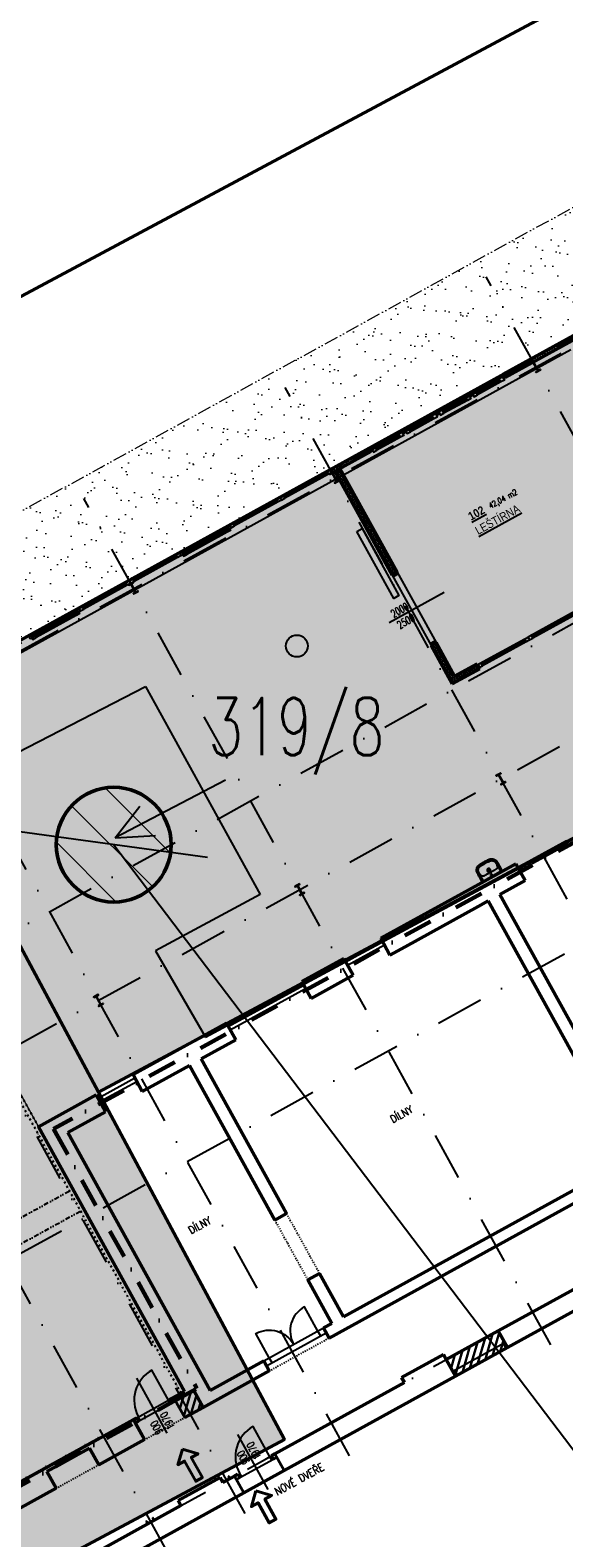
# Model space of a CAD drawing. Header units: millimetres. Extents: x 2886542 to 7567581, y -792623 to 134766.
# Tile 114 of 256: x 4434266 to 4448203, y -527613 to -488203. Entities that reach past the tile are written whole.
import ezdxf

# ---------------------------------------------------------------- set-up
doc = ezdxf.new("R2010")
doc.units = ezdxf.units.MM
for name, pattern in [('ACAD_ISO12W100', [21, 12, -3, 0, -3, 0, -3]), ('DASHDOT', [1, 0.5, -0.25, 0, -0.25]), ('DASHDOTX2', [50.8, 25.4, -12.7, 0, -12.7]), ('DIVIDE', [1.25, 0.5, -0.25, 0, -0.25, 0, -0.25]), ('TEČKOVANÁ', [0.25, 0, -0.25])]:
    doc.linetypes.add(name, pattern=pattern)
for name, color, linetype in [('IN_BP_BOURACI PRACE', 40, 'Continuous'), ('IN_C_CERCHOVANA', 7, 'DIVIDE'), ('IN_C_OSA', 6, 'DASHDOT'), ('IN_LEGENDA_M', 3, 'Continuous'), ('IN_NS_CERCHOVAMA', 20, 'DIVIDE'), ('IN_NS_TENKA', 20, 'Continuous'), ('IN_NS_VYPLNE OTVORU', 16, 'Continuous'), ('IN_TEXT', 7, 'Continuous'), ('IN_VYPLNE OTVORU', 151, 'Continuous'), ('KATASTR', 7, 'Continuous'), ('požárničina', 10, 'Continuous')]:
    doc.layers.add(name, color=color, linetype=linetype)
for name, color, linetype, lineweight in [('IN_C_TLUSTA', 5, 'Continuous', 50), ('IN_NS_TLUSTA', 1, 'Continuous', 40), ('IN_SLOUPY', 134, 'Continuous', 30), ('IN_SRAFY', 8, 'Continuous', 9), ('STÁVAJÍCÍ OBJEKTY', 253, 'Continuous', 9)]:
    doc.layers.add(name, color=color, linetype=linetype, lineweight=lineweight)
doc.layers.add('IN_HELP', color=6, linetype='Continuous', plot=False)
doc.styles.add('KOTY', font='SIMPLEX.SHX', dxfattribs={"width": 0.7})
doc.styles.add('ROMAND', font='romand.shx', dxfattribs={"width": 0.85})
doc.linetypes.add('617A', pattern='A,2,-2,2,-2,2,-6,[146,stn.shx,S=0.1,R=0,X=0,Y=0],-6,2,-2,2,-2', length=30)
doc.dimstyles.new('IP 1_100', dxfattribs={"dimscale": 100, "dimtxt": 2.5, "dimasz": 2, "dimexe": 1, "dimexo": 5, "dimgap": 1, "dimtad": 1, "dimdec": 0, "dimzin": 0, "dimdsep": 46, "dimtxsty": 'ROMAND', "dimblk": 'ARCHTICK', "dimcen": 0.09, "dimdle": 1, "dimclrd": 256, "dimclre": 256, "dimclrt": 7, "dimadec": 0, "dimazin": 0, "dimtfac": 1, "dimtdec": 0, "dimtix": 1, "dimtmove": 2, "dimatfit": 3, "dimldrblk": 'OBLIQUE', "dimfxl": 0, "dimtolj": 1, "dimtzin": 0, "dimarcsym": 0})
pattern_1 = [(0, (3839988.67, -608846.168), (71.4375, 41.2444597), [47.625, -95.25]), (120, (3839988.67, -608846.168), (-71.4375, 41.24446), [47.625, -95.25]), (60, (3839988.67, -608846.168), (2e-07, 82.4889196), [-95.25, 47.625])]
pattern_2 = [(45, (3839988.67, -608846.17), (-112.2532, 112.2532), [])]

# ---------------------------------------------------------------- blocks, each defined once
blk = doc.blocks.new('_ArchTick')
at = {"color": 0, "linetype": 'ByBlock', "const_width": 0.15}
blk.add_lwpolyline([(-0.5, -0.5), (0.5, 0.5)], dxfattribs=at)
blk = doc.blocks.new('nástrojárna')
at = {"linetype": 'ACAD_ISO12W100', "lineweight": 0, "ltscale": 50}
h = blk.add_hatch(dxfattribs=at)
h.set_pattern_fill('AR-SAND', color=1, scale=16, style=0)
h.paths.add_polyline_path([(4179756, -594304), (4153989, -594304), (4153989, -597254), (4154034, -597254), (4154134, -597254), (4154234, -597254), (4155534, -597254), (4155634, -597254), (4155734, -597254), (4157034, -597254), (4157134, -597254), (4157234, -597254), (4158534, -597254), (4158634, -597254), (4158734, -597254), (4160034, -597254), (4160134, -597254), (4160234, -597254), (4161534, -597254), (4161634, -597254), (4161634, -597244), (4164014, -597244), (4164114, -597254), (4165414, -597254), (4165514, -597254), (4165614, -597254), (4166914, -597254), (4167014, -597254), (4167114, -597254), (4168414, -597254), (4168514, -597254), (4168614, -597254), (4169914, -597254), (4170014, -597254), (4170114, -597254), (4171414, -597254), (4171514, -597254), (4171614, -597254), (4172914, -597254), (4173014, -597254), (4173114, -597254), (4174414, -597254), (4174514, -597254), (4174614, -597254), (4175914, -597254), (4176014, -597254), (4176114, -597254), (4177414, -597254), (4177514, -597254), (4177514, -597244), (4178674, -597244), (4178674, -597244), (4178774, -597244), (4179574, -597244), (4179674, -597244), (4179674, -597244), (4179774, -597244), (4179928, -597244)])
h = blk.add_hatch(dxfattribs=at)
h.set_pattern_fill('AR-SAND', color=1, scale=16, style=0)
h.paths.add_polyline_path([(4194435, -594304), (4179756, -594304), (4179928, -597244), (4180574, -597244), (4180674, -597244), (4180674, -597244), (4180774, -597244), (4181574, -597244), (4181674, -597244), (4181674, -597244), (4181774, -597244), (4182574, -597244), (4182674, -597244), (4185479, -597244), (4185479, -597244), (4185579, -597244), (4186379, -597244), (4186479, -597244), (4186479, -597244), (4186579, -597244), (4187379, -597244), (4187479, -597244), (4187479, -597244), (4187579, -597244), (4188379, -597244), (4188479, -597244), (4190439, -597244), (4190439, -597244), (4190539, -597244), (4191339, -597244), (4191439, -597244), (4191439, -597244), (4191539, -597244), (4192339, -597244), (4192439, -597244), (4192439, -597244), (4192539, -597244), (4193339, -597244), (4193439, -597244), (4193439, -597244), (4193539, -597244), (4194339, -597244), (4194439, -597244, 1.001514)])
at = {"layer": 'IN_SRAFY'}
h = blk.add_hatch(dxfattribs=at)
h.set_pattern_fill('HONEY', color=250, scale=15)
h.set_pattern_definition(pattern_1)
h.paths.add_polyline_path([(4178674, -597244), (4177514, -597244), (4177514, -597344), (4177582, -597344), (4178674, -597344)])
h = blk.add_hatch(dxfattribs=at)
h.set_pattern_fill('NET3', color=250, scale=20)
h.set_pattern_definition([(0, (3839988.67, -608846.17), (0, 63.5), []), (60, (3839988.67, -608846.17), (-54.992613, 31.75), []), (120, (3839988.67, -608846.17), (-54.992613, -31.75), [])])
h.paths.add_polyline_path([(4177749, -597344), (4177599, -597344), (4177599, -600444), (4177749, -600444)])
h = blk.add_hatch(dxfattribs=at)
h.set_pattern_fill('HONEY', color=250, scale=15)
h.set_pattern_definition(pattern_1)
h.paths.add_polyline_path([(4185479, -597244), (4182674, -597244), (4182674, -597344), (4185479, -597344)])
h = blk.add_hatch(dxfattribs=at)
h.set_pattern_fill('NET3', color=250, scale=20)
h.set_pattern_definition([(0, (3839988.67, -612971.37), (0, 63.5), []), (60, (3839988.67, -612971.37), (-54.992613, 31.75), []), (120, (3839988.67, -612971.37), (-54.992613, -31.75), [])])
h.paths.add_polyline_path([(4177749, -602544), (4177599, -602544), (4177599, -603694), (4178424, -603694), (4178424, -603544), (4177749, -603544)])
at = {"layer": 'IN_SRAFY', "lineweight": 30}
h = blk.add_hatch(dxfattribs=at)
h.set_pattern_fill('ANSI31', color=250, scale=50)
h.set_pattern_definition(pattern_2)
h.paths.add_polyline_path([(4162774, -616614), (4162394, -616614), (4162394, -617114), (4162774, -617114)])
h.paths.add_polyline_path([(4162394, -616614), (4162224, -616614), (4162224, -617114), (4162394, -617114)])
h = blk.add_hatch(dxfattribs=at)
h.set_pattern_fill('ANSI31', color=250, scale=50)
h.set_pattern_definition(pattern_2)
h.paths.add_polyline_path([(4170489, -619084), (4168939, -619084), (4168939, -619434), (4170489, -619434)])
h.paths.add_polyline_path([(4170439, -619434), (4168989, -619434), (4168989, -619584), (4170439, -619584)])
h.paths.add_polyline_path([(4170489, -619434), (4170439, -619434), (4170439, -619584), (4170489, -619584)])
h.paths.add_polyline_path([(4168989, -619434), (4168939, -619434), (4168939, -619584), (4168989, -619584)])
at = {"color": 250}
for p, q in [((4175828, -608590), (4175828, -608459)), ((4175839, -608459), (4175839, -608459)), ((4175920, -608491), (4175920, -608491)), ((4176248, -608491), (4176248, -608491)), ((4176340, -608459), (4176340, -608590)), ((4176371, -608614), (4175797, -608614)), ((4175828, -608590), (4176340, -608590))]:
    blk.add_line(p, q, dxfattribs=at)
at = {"color": 250, "linetype": 'TEČKOVANÁ', "lineweight": 13, "ltscale": 20}
blk.add_line((4159999, -616478), (4157099, -616478), dxfattribs=at)
at = {"color": 250}
for centre, radius, start, end in [((4176039, -608407), 214, 182.2856, 183.9922), ((4172912, -608625), 2921, 3.5337, 3.9922), ((4175935, -608411), 101, 182.346, 185.7787), ((4175914, -608413), 79.3, 185.7787, 201.7851), ((4175901, -608418), 66.2, 201.7851, 213.2172), ((4176083, -608415), 43.2, 180.0338, 192.5663), ((4176063, -617069), 8579, 89.8615, 90.1236), ((4176103, -600783), 7706, 269.8615, 270.1533), ((4176085, -608415), 43.2, 347.4217, 359.9782), ((4176262, -608416), 72, 327.2465, 337.7513), ((4176259, -608415), 75, 337.7513, 354.6849), ((4176196, -608409), 138, 354.6849, 357.1904), ((4178523, -608577), 2186, 175.9307, 176.5434), ((4176147, -608408), 196, 355.9307, 357.7915)]:
    blk.add_arc(centre, radius, start, end, dxfattribs=at)
for points, degree, knots in [([(4175784, -608590), (4175784, -608564), (4175785, -608510), (4175786, -608441), (4175787, -608393), (4175787, -608365), (4175787, -608350), (4175788, -608337), (4175788, -608331), (4175788, -608325), (4175789, -608309), (4175796, -608280), (4175813, -608248), (4175834, -608222), (4175856, -608204), (4175881, -608189), (4175903, -608180), (4175921, -608176), (4175932, -608174), (4175942, -608172), (4175950, -608171), (4175964, -608170), (4176008, -608166), (4176050, -608164), (4176084, -608164)], 3, [624.329372, 624.329372, 624.329372, 624.329372, 702.954481, 784.872453, 830.951627, 847.339519, 869.099473, 876.286618, 885.594721, 889.203185, 893.06913, 934.29152, 975.506743, 1003.663293, 1032.591568, 1061.523462, 1090.200355, 1103.007356, 1116.545068, 1124.93032, 1133.080278, 1141.824147, 1164.862029, 1267.315864, 1267.315864, 1267.315864, 1267.315864]), ([(4175826, -608415), (4175826, -608413), (4175826, -608409), (4175826, -608404), (4175826, -608398), (4175825, -608391), (4175825, -608379), (4175825, -608368), (4175825, -608358), (4175825, -608352), (4175825, -608345), (4175825, -608338), (4175826, -608332), (4175826, -608325), (4175827, -608316), (4175829, -608303), (4175835, -608288), (4175844, -608271), (4175855, -608256), (4175873, -608240), (4175893, -608227), (4175912, -608220), (4175923, -608216), (4175930, -608215), (4175937, -608214), (4175948, -608212), (4175972, -608210), (4176018, -608206), (4176058, -608204), (4176084, -608204)], 3, [175.048841, 175.048841, 175.048841, 175.048841, 180.891155, 187.66553, 190.097243, 200.971297, 207.107662, 226.924402, 232.691241, 237.690518, 245.872119, 253.117634, 257.691167, 265.085682, 272.24233, 285.758915, 303.884333, 322.571574, 341.132044, 360.794246, 394.866598, 411.87741, 422.527365, 428.832371, 434.893076, 441.844009, 463.483086, 504.881463, 582.882709, 582.882709, 582.882709, 582.882709]), ([(4175834, -608415), (4175834, -608414), (4175834, -608410), (4175834, -608405), (4175834, -608397), (4175834, -608389), (4175834, -608379), (4175834, -608370), (4175834, -608357), (4175834, -608345), (4175834, -608333), (4175834, -608326), (4175835, -608318), (4175837, -608306), (4175842, -608291), (4175851, -608275), (4175862, -608261), (4175878, -608246), (4175895, -608235), (4175910, -608229), (4175919, -608226), (4175926, -608224), (4175933, -608223), (4175939, -608222), (4175946, -608221), (4175956, -608220), (4175976, -608218), (4176019, -608214), (4176058, -608213), (4176084, -608213)], 3, [979.515725, 979.515725, 979.515725, 979.515725, 984.998793, 989.193783, 994.506217, 1008.836262, 1014.564091, 1025.67181, 1035.775102, 1052.873813, 1062.576161, 1068.957794, 1075.078432, 1087.407323, 1104.896786, 1122.232394, 1140.496235, 1158.413781, 1190.38659, 1200.50569, 1206.374096, 1216.605643, 1222.213255, 1228.037047, 1234.961214, 1245.092548, 1256.793198, 1296.845648, 1374.248337, 1374.248337, 1374.248337, 1374.248337]), ([(4175920, -608491), (4175918, -608490), (4175913, -608490), (4175904, -608489), (4175895, -608488), (4175885, -608486), (4175877, -608482), (4175868, -608477), (4175859, -608471), (4175852, -608463), (4175848, -608457), (4175846, -608455)], 3, [850.913163, 850.913163, 850.913163, 850.913163, 858.963388, 866.231581, 877.085686, 886.260054, 895.260314, 905.875022, 916.564351, 927.072225, 937.310546, 937.310546, 937.310546, 937.310546]), ([(4176045, -608490), (4176032, -608490), (4176016, -608490), (4175990, -608490), (4175971, -608491), (4175952, -608491), (4175939, -608491), (4175928, -608491), (4175923, -608491), (4175920, -608491)], 3, [726.376125, 726.376125, 726.376125, 726.376125, 763.622224, 776.430836, 804.676477, 819.055623, 835.490807, 843.719456, 850.904433, 850.904433, 850.904433, 850.904433]), ([(4176084, -608372), (4176078, -608372), (4176070, -608374), (4176059, -608379), (4176051, -608386), (4176044, -608396), (4176041, -608407), (4176040, -608413), (4176040, -608415)], 3, [-68.665418, -68.665418, -68.665418, -68.665418, -51.296816, -42.590342, -34.181869, -16.861064, -8.510528, 0, 0, 0, 0]), ([(4176041, -608425), (4176042, -608430), (4176046, -608439), (4176056, -608450), (4176067, -608456), (4176077, -608458), (4176082, -608459), (4176084, -608459)], 3, [9.459226, 9.459226, 9.459226, 9.459226, 24.117237, 38.862114, 53.669389, 61.303478, 68.668558, 68.668558, 68.668558, 68.668558]), ([(4176084, -608387), (4176082, -608387), (4176078, -608388), (4176073, -608389), (4176068, -608392), (4176064, -608395), (4176060, -608400), (4176057, -608406), (4176056, -608412), (4176056, -608415)], 3, [0, 0, 0, 0, 5.771404, 11.358994, 16.760694, 22.424371, 27.849839, 33.48032, 44.736035, 44.736035, 44.736035, 44.736035]), ([(4176056, -608415), (4176056, -608417), (4176056, -608421), (4176058, -608426), (4176060, -608431), (4176064, -608436), (4176068, -608439), (4176075, -608443), (4176080, -608444), (4176084, -608444)], 3, [44.736035, 44.736035, 44.736035, 44.736035, 50.403646, 55.91951, 61.571197, 67.020032, 72.442686, 78.078755, 89.405769, 89.405769, 89.405769, 89.405769]), ([(4176084, -608164), (4176118, -608164), (4176160, -608166), (4176205, -608170), (4176218, -608171), (4176226, -608172), (4176236, -608174), (4176248, -608176), (4176265, -608180), (4176287, -608189), (4176312, -608204), (4176334, -608222), (4176355, -608248), (4176373, -608280), (4176379, -608309), (4176380, -608325), (4176380, -608331), (4176381, -608337), (4176381, -608350), (4176381, -608365), (4176382, -608393), (4176383, -608441), (4176383, -608510), (4176384, -608564), (4176384, -608590)], 3, [-642.986491, -642.986491, -642.986491, -642.986491, -540.532657, -517.494775, -508.750906, -500.600948, -492.215696, -478.677984, -465.870983, -437.194089, -408.262196, -379.333921, -351.177371, -309.962147, -268.739757, -264.873812, -261.265349, -251.957246, -244.770101, -223.010147, -206.622255, -160.54308, -78.625109, 0, 0, 0, 0]), ([(4176084, -608204), (4176110, -608204), (4176150, -608206), (4176197, -608210), (4176220, -608212), (4176231, -608214), (4176238, -608215), (4176245, -608216), (4176256, -608220), (4176275, -608227), (4176296, -608240), (4176313, -608256), (4176325, -608271), (4176334, -608288), (4176339, -608303), (4176341, -608316), (4176342, -608325), (4176343, -608332), (4176343, -608338), (4176343, -608345), (4176343, -608352), (4176343, -608358), (4176343, -608368), (4176343, -608379), (4176343, -608391), (4176343, -608398), (4176343, -608404), (4176343, -608409), (4176343, -608413), (4176343, -608415)], 3, [582.882709, 582.882709, 582.882709, 582.882709, 660.883955, 702.282331, 723.921408, 730.872341, 736.933047, 743.238052, 753.888008, 770.898819, 804.971172, 824.633373, 843.193843, 861.881084, 880.006503, 893.523087, 900.679736, 908.07425, 912.647783, 919.893298, 928.074899, 933.074176, 938.841015, 958.657755, 964.79412, 975.668174, 978.099887, 984.874262, 990.716576, 990.716576, 990.716576, 990.716576]), ([(4176084, -608213), (4176110, -608213), (4176149, -608214), (4176192, -608218), (4176213, -608220), (4176222, -608221), (4176230, -608222), (4176236, -608223), (4176243, -608224), (4176250, -608226), (4176258, -608229), (4176273, -608235), (4176290, -608246), (4176307, -608261), (4176318, -608275), (4176326, -608291), (4176331, -608306), (4176333, -608318), (4176334, -608326), (4176334, -608333), (4176334, -608345), (4176334, -608357), (4176334, -608370), (4176334, -608379), (4176334, -608389), (4176334, -608397), (4176334, -608405), (4176334, -608410), (4176334, -608414), (4176334, -608415)], 3, [0, 0, 0, 0, 77.402688, 117.455139, 129.155789, 139.287123, 146.21129, 152.035082, 157.642694, 167.874241, 173.742647, 183.861746, 215.834556, 233.752102, 252.015943, 269.351551, 286.841014, 299.169905, 305.290543, 311.672176, 321.374524, 338.473235, 348.576526, 359.684246, 365.412075, 379.74212, 385.054554, 389.249544, 394.732611, 394.732611, 394.732611, 394.732611]), ([(4176128, -608415), (4176128, -608413), (4176128, -608407), (4176124, -608396), (4176118, -608386), (4176109, -608379), (4176099, -608374), (4176090, -608372), (4176084, -608372)], 3, [137.337116, 137.337116, 137.337116, 137.337116, 145.847644, 154.19818, 171.518985, 179.927458, 188.633932, 206.002534, 206.002534, 206.002534, 206.002534]), ([(4176113, -608415), (4176113, -608412), (4176112, -608406), (4176108, -608400), (4176104, -608395), (4176100, -608392), (4176095, -608389), (4176090, -608388), (4176086, -608387), (4176084, -608387)], 3, [134.075503, 134.075503, 134.075503, 134.075503, 145.331218, 150.961699, 156.387167, 162.050844, 167.452544, 173.040134, 178.811538, 178.811538, 178.811538, 178.811538]), ([(4176084, -608444), (4176088, -608444), (4176094, -608443), (4176100, -608439), (4176104, -608436), (4176108, -608431), (4176111, -608426), (4176112, -608421), (4176113, -608417), (4176113, -608415)], 3, [89.405769, 89.405769, 89.405769, 89.405769, 100.732783, 106.368852, 111.791506, 117.240341, 122.892028, 128.407892, 134.075503, 134.075503, 134.075503, 134.075503]), ([(4176084, -608459), (4176087, -608459), (4176092, -608458), (4176101, -608456), (4176112, -608450), (4176122, -608439), (4176126, -608430), (4176127, -608425)], 3, [68.668558, 68.668558, 68.668558, 68.668558, 76.033638, 83.667727, 98.475003, 113.219879, 127.877891, 127.877891, 127.877891, 127.877891]), ([(4176248, -608491), (4176246, -608491), (4176240, -608491), (4176230, -608491), (4176217, -608491), (4176197, -608491), (4176179, -608490), (4176152, -608490), (4176136, -608490), (4176123, -608490)], 3, [523.343903, 523.343903, 523.343903, 523.343903, 530.528881, 538.757529, 555.192714, 569.57186, 597.8175, 610.626113, 647.872212, 647.872212, 647.872212, 647.872212]), ([(4176322, -608455), (4176320, -608457), (4176316, -608463), (4176309, -608471), (4176300, -608477), (4176292, -608482), (4176283, -608486), (4176273, -608488), (4176264, -608489), (4176256, -608490), (4176251, -608490), (4176248, -608491)], 3, [436.937791, 436.937791, 436.937791, 436.937791, 447.176112, 457.683986, 468.373315, 478.988023, 487.988283, 497.162651, 508.016755, 515.284948, 523.335174, 523.335174, 523.335174, 523.335174]), ([(4175784, -608614), (4175784, -608614), (4175784, -608598), (4175784, -608590)], 1, [600.373143, 600.373143, 600.51024, 615.933195, 624.329372, 624.329372]), ([(4176084, -608534), (4176081, -608534), (4176076, -608535), (4176069, -608539), (4176065, -608546), (4176063, -608554), (4176065, -608562), (4176069, -608569), (4176076, -608573), (4176081, -608574), (4176084, -608574)], 3, [0, 0, 0, 0, 8.041153, 16.003729, 24.145465, 32.059, 40.064065, 48.100306, 56.065262, 64.20975, 64.20975, 64.20975, 64.20975]), ([(4176084, -608574), (4176087, -608574), (4176092, -608573), (4176099, -608569), (4176104, -608562), (4176105, -608554), (4176104, -608546), (4176099, -608539), (4176092, -608535), (4176087, -608534), (4176084, -608534)], 3, [64.20975, 64.20975, 64.20975, 64.20975, 72.354238, 80.319194, 88.355435, 96.3605, 104.274035, 112.415771, 120.378347, 128.4195, 128.4195, 128.4195, 128.4195]), ([(4176384, -608590), (4176384, -608598), (4176384, -608614), (4176384, -608614)], 1, [0, 0, 8.396177, 23.819133, 23.95623, 23.95623])]:
    blk.add_open_spline(points, degree=degree, knots=knots, dxfattribs=at)
for points, degree in [([(4175828, -608459), (4175828, -608458), (4175828, -608456), (4175828, -608453), (4175828, -608451), (4175828, -608448), (4175828, -608446), (4175828, -608445)], 3), ([(4176341, -608445), (4176341, -608446), (4176341, -608448), (4176340, -608451), (4176340, -608453), (4176340, -608456), (4176340, -608458), (4176340, -608459)], 3), ([(4175797, -608614), (4175794, -608614), (4175790, -608614), (4175784, -608614), (4175784, -608614), (4175784, -608614)], 5), ([(4176384, -608614), (4176384, -608614), (4176385, -608614), (4176378, -608614), (4176375, -608614), (4176371, -608614)], 5)]:
    blk.add_open_spline(points, degree=degree, dxfattribs=at)
at = {"layer": 'IN_BP_BOURACI PRACE', "color": 250}
for p, q in [((4172754, -608614), (4175384, -608614)), ((4168939, -619434), (4170489, -619434)), ((4168989, -619434), (4168989, -619584)), ((4170439, -619434), (4170439, -619584)), ((4168939, -619584), (4170489, -619584))]:
    blk.add_line(p, q, dxfattribs=at)
at = {"layer": 'IN_C_CERCHOVANA', "color": 250, "ltscale": 50}
for p, q in [((4166774, -613729), (4166774, -615514)), ((4167124, -613729), (4167124, -615514)), ((4158389, -617114), (4159664, -617114)), ((4161024, -617114), (4162224, -617114)), ((4164744, -617114), (4166529, -617114))]:
    blk.add_line(p, q, dxfattribs=at)
at = {"layer": 'IN_C_OSA', "color": 250, "ltscale": 2500}
for p, q in [((4160134, -620070), (4160134, -594801)), ((4162394, -620070), (4162394, -594801)), ((4165514, -620070), (4165514, -594801)), ((4171514, -620070), (4171514, -594801)), ((4177514, -620070), (4177514, -594801)), ((4183514, -620070), (4183514, -594801)), ((4135508, -597494), (4196081, -597494)), ((4135508, -603829), (4196081, -603829)), ((4135508, -606479), (4196081, -606479)), ((4135508, -611284), (4196081, -611284)), ((4135508, -619084), (4163727, -619084)), ((4163557, -619084), (4196081, -619084))]:
    blk.add_line(p, q, dxfattribs=at)
at = {"layer": 'IN_C_TLUSTA', "color": 250}
for p, q in [((4162549, -608614), (4162549, -616514)), ((4162549, -608614), (4164269, -608614)), ((4164269, -608614), (4164269, -609114)), ((4165369, -608614), (4165369, -609114)), ((4165369, -608614), (4168154, -608614)), ((4168154, -608614), (4168154, -609114)), ((4170404, -608614), (4170404, -609114)), ((4170404, -608614), (4171654, -608614)), ((4171654, -608614), (4171654, -609114)), ((4172754, -608614), (4172754, -609114)), ((4175384, -608614), (4176784, -608614)), ((4176784, -608614), (4176784, -609114)), ((4163149, -609114), (4163149, -616814)), ((4163149, -609114), (4164269, -609114)), ((4165369, -609114), (4166774, -609114)), ((4166774, -609114), (4166774, -613729)), ((4167124, -609114), (4168154, -609114)), ((4167124, -609114), (4167124, -613729)), ((4170404, -609114), (4171654, -609114)), ((4172754, -609114), (4173204, -609114)), ((4175384, -609114), (4175684, -609114)), ((4175684, -609114), (4175684, -616814)), ((4176034, -609114), (4176784, -609114)), ((4176034, -609114), (4176034, -613924)), ((4166774, -613729), (4167124, -613729)), ((4166774, -615514), (4166774, -616814)), ((4166774, -615514), (4167124, -615514)), ((4167124, -615514), (4167124, -616814)), ((4153759, -616514), (4161124, -616514)), ((4158389, -617114), (4158389, -616614)), ((4158389, -616614), (4159664, -616614)), ((4159664, -617114), (4159664, -616614)), ((4161024, -617114), (4161024, -616614)), ((4161024, -616614), (4161124, -616614)), ((4162074, -616514), (4162549, -616514)), ((4162224, -616614), (4162774, -616614)), ((4162774, -617114), (4162774, -616614)), ((4154059, -617114), (4158389, -617114)), ((4159664, -617114), (4161024, -617114)), ((4164744, -617114), (4162774, -617114)), ((4163149, -616814), (4164744, -616814)), ((4164744, -617114), (4164744, -616814)), ((4166529, -617114), (4166529, -616814)), ((4166529, -616814), (4166774, -616814)), ((4181149, -617114), (4166529, -617114)), ((4167124, -616814), (4175684, -616814)), ((4161027, -619084), (4155639, -619084)), ((4161027, -618934), (4162277, -618934)), ((4161027, -618934), (4161027, -619084)), ((4162277, -618934), (4162277, -619084)), ((4162627, -619084), (4162277, -619084)), ((4162627, -619084), (4162727, -619084)), ((4163727, -619084), (4163827, -619084)), ((4167689, -619084), (4163827, -619084)), ((4167689, -618934), (4168939, -618934)), ((4167689, -618934), (4167689, -619084)), ((4168939, -618934), (4168939, -619084)), ((4168939, -619084), (4168939, -619584)), ((4170489, -619084), (4170489, -619584)), ((4170489, -619084), (4174659, -619084)), ((4162627, -619584), (4153759, -619584)), ((4162627, -619584), (4163827, -619584)), ((4168939, -619584), (4163827, -619584)), ((4170489, -619584), (4200246, -619584))]:
    blk.add_line(p, q, dxfattribs=at)
at = {"layer": 'IN_NS_CERCHOVAMA', "color": 250, "ltscale": 100}
for p, q in [((4162449, -616514), (4162449, -597344)), ((4162549, -616514), (4162549, -597344))]:
    blk.add_line(p, q, dxfattribs=at)
at = {"layer": 'IN_NS_CERCHOVAMA', "color": 250, "ltscale": 250}
for p, q in [((4136049, -610474), (4162449, -610474)), ((4136049, -611074), (4162449, -611074))]:
    blk.add_line(p, q, dxfattribs=at)
at = {"layer": 'IN_NS_TENKA', "color": 250}
for p, q in [((4177599, -597544), (4136199, -597544)), ((4184529, -597544), (4177749, -597544))]:
    blk.add_line(p, q, dxfattribs=at)
at = {"layer": 'IN_NS_TLUSTA', "color": 250}
for p, q in [((4178674, -597244), (4177514, -597244)), ((4177514, -597244), (4177514, -597344)), ((4178674, -597344), (4177514, -597344)), ((4177599, -600444), (4177599, -597344)), ((4177749, -600444), (4177749, -597344)), ((4178674, -597244), (4178674, -597344)), ((4185479, -597244), (4182674, -597244)), ((4182674, -597244), (4182674, -597344)), ((4185479, -597344), (4182674, -597344)), ((4177749, -600444), (4177599, -600444)), ((4177599, -603694), (4177599, -602544)), ((4177749, -602544), (4177599, -602544)), ((4177749, -603544), (4177749, -602544)), ((4178424, -603694), (4177599, -603694)), ((4178424, -603544), (4177749, -603544)), ((4178424, -603694), (4178424, -603544)), ((4172754, -608614), (4175384, -608614)), ((4173204, -609114), (4175384, -609114)), ((4161024, -617114), (4161024, -616514)), ((4161024, -616514), (4161124, -616514)), ((4161024, -616614), (4161124, -616614)), ((4161124, -616614), (4161124, -616514)), ((4162124, -616514), (4162224, -616514)), ((4162124, -616614), (4162124, -616514)), ((4162124, -616614), (4162224, -616614)), ((4162224, -617114), (4162224, -616514)), ((4162224, -617114), (4162774, -617114)), ((4162627, -619584), (4162627, -619084)), ((4162627, -619084), (4162727, -619084)), ((4162727, -619184), (4162727, -619084)), ((4163727, -619084), (4163827, -619084)), ((4163727, -619184), (4163727, -619084)), ((4163827, -619584), (4163827, -619084)), ((4168939, -619084), (4170489, -619084)), ((4162627, -619184), (4162727, -619184)), ((4163727, -619184), (4163827, -619184)), ((4168939, -619584), (4170489, -619584))]:
    blk.add_line(p, q, dxfattribs=at)
for points in [[(4161772, -617811), (4162072, -618110), (4161872, -618110), (4161872, -618710), (4161672, -618710), (4161672, -618110), (4161472, -618110)], [(4162927, -619694), (4163227, -619993), (4163027, -619993), (4163027, -620593), (4162827, -620593), (4162827, -619993), (4162627, -619993)]]:
    blk.add_lwpolyline(points, close=True, dxfattribs=at)
at = {"layer": 'IN_NS_VYPLNE OTVORU', "color": 250}
for p, q in [((4169914, -597254), (4168564, -597254)), ((4169914, -597284), (4168614, -597284)), ((4169914, -597304), (4168614, -597304)), ((4169914, -597334), (4168614, -597334)), ((4169864, -597304), (4168664, -597304)), ((4169864, -597334), (4168664, -597334)), ((4169864, -597354), (4168664, -597354)), ((4169864, -597384), (4168664, -597384)), ((4171414, -597254), (4170064, -597254)), ((4171414, -597284), (4170114, -597284)), ((4171414, -597304), (4170114, -597304)), ((4171414, -597334), (4170114, -597334)), ((4172914, -597254), (4171564, -597254)), ((4172914, -597284), (4171614, -597284)), ((4172914, -597304), (4171614, -597304)), ((4172914, -597334), (4171614, -597334)), ((4174414, -597254), (4173064, -597254)), ((4174414, -597284), (4173114, -597284)), ((4174414, -597304), (4173114, -597304)), ((4174414, -597334), (4173114, -597334)), ((4174364, -597304), (4173164, -597304)), ((4174364, -597334), (4173164, -597334)), ((4174364, -597354), (4173164, -597354)), ((4174364, -597384), (4173164, -597384)), ((4175914, -597254), (4174564, -597254)), ((4175914, -597284), (4174614, -597284)), ((4175914, -597304), (4174614, -597304)), ((4175914, -597334), (4174614, -597334)), ((4177414, -597254), (4176064, -597254)), ((4177414, -597284), (4176114, -597284)), ((4177414, -597304), (4176114, -597304)), ((4177414, -597334), (4176114, -597334)), ((4179574, -597244), (4178674, -597244)), ((4179524, -597294), (4178774, -597294)), ((4179524, -597334), (4178824, -597334)), ((4179524, -597354), (4178824, -597354)), ((4179524, -597394), (4178824, -597394)), ((4180574, -597244), (4179674, -597244)), ((4180524, -597294), (4179774, -597294)), ((4180524, -597334), (4179824, -597334)), ((4180524, -597354), (4179824, -597354)), ((4180524, -597394), (4179824, -597394)), ((4181574, -597244), (4180674, -597244)), ((4181524, -597294), (4180774, -597294)), ((4181524, -597334), (4180824, -597334)), ((4181524, -597354), (4180824, -597354)), ((4181524, -597394), (4180824, -597394)), ((4182574, -597244), (4181674, -597244)), ((4182524, -597294), (4181774, -597294)), ((4182524, -597334), (4181824, -597334)), ((4182524, -597354), (4181824, -597354)), ((4182524, -597394), (4181824, -597394)), ((4177599, -600444), (4177599, -602544)), ((4177749, -600494), (4177599, -600494)), ((4177749, -600444), (4177749, -602544)), ((4177749, -602494), (4177599, -602494)), ((4179824, -603579), (4178474, -603579)), ((4179824, -603609), (4178524, -603609)), ((4179824, -603629), (4178524, -603629)), ((4179824, -603659), (4178524, -603659)), ((4181324, -603579), (4179974, -603579)), ((4181324, -603609), (4180024, -603609)), ((4181324, -603629), (4180024, -603629)), ((4181324, -603659), (4180024, -603659)), ((4161124, -616514), (4162074, -616514)), ((4161124, -616614), (4162124, -616614)), ((4161174, -616614), (4161174, -616514)), ((4162074, -616614), (4162074, -616514)), ((4162074, -616614), (4162124, -616614)), ((4162727, -619084), (4162727, -619084)), ((4162777, -619184), (4162777, -619084)), ((4163677, -619184), (4163677, -619084)), ((4163727, -619084), (4163727, -619084)), ((4162727, -619184), (4163727, -619184))]:
    blk.add_line(p, q, dxfattribs=at)
for points in [[(4168614, -597254), (4168514, -597254), (4168514, -597334), (4168614, -597334)], [(4168664, -597304), (4168564, -597304), (4168564, -597384), (4168664, -597384)], [(4169864, -597304), (4169964, -597304), (4169964, -597384), (4169864, -597384)], [(4169914, -597254), (4170014, -597254), (4170014, -597334), (4169914, -597334)], [(4170114, -597254), (4170014, -597254), (4170014, -597334), (4170114, -597334)], [(4171414, -597254), (4171514, -597254), (4171514, -597334), (4171414, -597334)], [(4171614, -597254), (4171514, -597254), (4171514, -597334), (4171614, -597334)], [(4172914, -597254), (4173014, -597254), (4173014, -597334), (4172914, -597334)], [(4173114, -597254), (4173014, -597254), (4173014, -597334), (4173114, -597334)], [(4173164, -597304), (4173064, -597304), (4173064, -597384), (4173164, -597384)], [(4174364, -597304), (4174464, -597304), (4174464, -597384), (4174364, -597384)], [(4174414, -597254), (4174514, -597254), (4174514, -597334), (4174414, -597334)], [(4174614, -597254), (4174514, -597254), (4174514, -597334), (4174614, -597334)], [(4175914, -597254), (4176014, -597254), (4176014, -597334), (4175914, -597334)], [(4176114, -597254), (4176014, -597254), (4176014, -597334), (4176114, -597334)], [(4177414, -597254), (4177514, -597254), (4177514, -597334), (4177414, -597334)], [(4178824, -597294), (4178724, -597294), (4178724, -597394), (4178824, -597394)], [(4179524, -597294), (4179624, -597294), (4179624, -597394), (4179524, -597394)], [(4179824, -597294), (4179724, -597294), (4179724, -597394), (4179824, -597394)], [(4180524, -597294), (4180624, -597294), (4180624, -597394), (4180524, -597394)], [(4180824, -597294), (4180724, -597294), (4180724, -597394), (4180824, -597394)], [(4181524, -597294), (4181624, -597294), (4181624, -597394), (4181524, -597394)], [(4181824, -597294), (4181724, -597294), (4181724, -597394), (4181824, -597394)], [(4182524, -597294), (4182624, -597294), (4182624, -597394), (4182524, -597394)], [(4177345, -598999), (4177495, -598999), (4177495, -600999), (4177345, -600999)], [(4178524, -603579), (4178424, -603579), (4178424, -603659), (4178524, -603659)], [(4179824, -603579), (4179924, -603579), (4179924, -603659), (4179824, -603659)], [(4180024, -603579), (4179924, -603579), (4179924, -603659), (4180024, -603659)]]:
    blk.add_lwpolyline(points, close=True, dxfattribs=at)
for points in [[(4178774, -597294), (4178774, -597244), (4178674, -597244), (4178674, -597344), (4178724, -597344)], [(4179574, -597294), (4179574, -597244), (4179674, -597244), (4179674, -597344), (4179624, -597344)], [(4179774, -597294), (4179774, -597244), (4179674, -597244), (4179674, -597344), (4179724, -597344)], [(4180574, -597294), (4180574, -597244), (4180674, -597244), (4180674, -597344), (4180624, -597344)], [(4180774, -597294), (4180774, -597244), (4180674, -597244), (4180674, -597344), (4180724, -597344)], [(4181574, -597294), (4181574, -597244), (4181674, -597244), (4181674, -597344), (4181624, -597344)], [(4181774, -597294), (4181774, -597244), (4181674, -597244), (4181674, -597344), (4181724, -597344)], [(4182574, -597294), (4182574, -597244), (4182674, -597244), (4182674, -597344), (4182624, -597344)]]:
    blk.add_lwpolyline(points, dxfattribs=at)
for points in [[(4162074, -616514), (4162074, -615614, 0.414214), (4161174, -616514)], [(4163677, -619084), (4163677, -618184, 0.414214), (4162777, -619084)]]:
    blk.add_lwpolyline(points, format="xyb", dxfattribs=at)
at = {"layer": 'IN_SLOUPY', "color": 250}
for points in [[(4171511, -597589), (4171511, -597369, 0.414214), (4171496, -597354), (4171447, -597354), (4171447, -597344), (4171582, -597344), (4171582, -597354), (4171532, -597354, 0.414214), (4171517, -597369), (4171517, -597589, 0.414214), (4171532, -597604), (4171582, -597604), (4171582, -597614), (4171447, -597614), (4171447, -597604), (4171496, -597604, 0.414214)], [(4177511, -597589), (4177511, -597369, 0.414214), (4177496, -597354), (4177447, -597354), (4177447, -597344), (4177582, -597344), (4177582, -597354), (4177532, -597354, 0.414214), (4177517, -597369), (4177517, -597589, 0.414214), (4177532, -597604), (4177582, -597604), (4177582, -597614), (4177447, -597614), (4177447, -597604), (4177496, -597604, 0.414214)], [(4183511, -597589), (4183511, -597369, 0.414214), (4183496, -597354), (4183447, -597354), (4183447, -597344), (4183582, -597344), (4183582, -597354), (4183532, -597354, 0.414214), (4183517, -597369), (4183517, -597589, 0.414214), (4183532, -597604), (4183582, -597604), (4183582, -597614), (4183447, -597614), (4183447, -597604), (4183496, -597604, 0.414214)], [(4165511, -606589), (4165511, -606369, 0.414214), (4165496, -606354), (4165447, -606354), (4165447, -606344), (4165582, -606344), (4165582, -606354), (4165532, -606354, 0.414214), (4165517, -606369), (4165517, -606589, 0.414214), (4165532, -606604), (4165582, -606604), (4165582, -606614), (4165447, -606614), (4165447, -606604), (4165496, -606604, 0.414214)], [(4171511, -606589), (4171511, -606369, 0.414214), (4171496, -606354), (4171447, -606354), (4171447, -606344), (4171582, -606344), (4171582, -606354), (4171532, -606354, 0.414214), (4171517, -606369), (4171517, -606589, 0.414214), (4171532, -606604), (4171582, -606604), (4171582, -606614), (4171447, -606614), (4171447, -606604), (4171496, -606604, 0.414214)], [(4177511, -606589), (4177511, -606369, 0.414214), (4177496, -606354), (4177447, -606354), (4177447, -606344), (4177582, -606344), (4177582, -606354), (4177532, -606354, 0.414214), (4177517, -606369), (4177517, -606589, 0.414214), (4177532, -606604), (4177582, -606604), (4177582, -606614), (4177447, -606614), (4177447, -606604), (4177496, -606604, 0.414214)], [(4160053, -619074), (4160057, -619075), (4160211, -619075), (4160216, -619074, 0.198912), (4160222, -619068), (4160223, -619064), (4160223, -619015), (4160223, -619012), (4160224, -619010), (4160226, -619009), (4160229, -619009), (4160234, -619009), (4160234, -619084), (4160034, -619084), (4160034, -619009), (4160040, -619009), (4160042, -619009), (4160044, -619010), (4160045, -619012), (4160046, -619015), (4160046, -619064), (4160047, -619068, 0.198912)], [(4162313, -619074), (4162317, -619075), (4162471, -619075), (4162476, -619074, 0.198912), (4162482, -619068), (4162483, -619064), (4162483, -619015), (4162483, -619012), (4162484, -619010), (4162486, -619009), (4162489, -619009), (4162494, -619009), (4162494, -619084), (4162294, -619084), (4162294, -619009), (4162300, -619009), (4162302, -619009), (4162304, -619010), (4162305, -619012), (4162306, -619015), (4162306, -619064), (4162307, -619068, 0.198912)]]:
    blk.add_lwpolyline(points, format="xyb", close=True, dxfattribs=at)
at = {"layer": 'IN_TEXT', "color": 250, "linetype": 'ByBlock'}
for p, q in [((4176929, -601494), (4178570, -601494)), ((4161624, -617246), (4161624, -615605)), ((4163227, -619816), (4163227, -618175))]:
    blk.add_line(p, q, dxfattribs=at)
at = {"layer": 'IN_VYPLNE OTVORU', "color": 250}
for p, q in [((4164269, -608714), (4165369, -608714)), ((4164269, -608814), (4165369, -608814)), ((4168154, -608714), (4170404, -608714)), ((4168154, -608814), (4170404, -608814)), ((4171654, -608714), (4172754, -608714)), ((4171654, -608814), (4172754, -608814)), ((4176784, -608714), (4178234, -608714)), ((4176784, -608714), (4176784, -608814)), ((4176784, -608814), (4178234, -608814)), ((4176884, -608714), (4176884, -608814)), ((4176984, -608714), (4176984, -608814)), ((4177084, -608714), (4177084, -608814)), ((4177184, -608714), (4177184, -608814)), ((4177284, -608714), (4177284, -608814)), ((4177384, -608714), (4177384, -608814)), ((4177484, -608714), (4177484, -608814)), ((4177584, -608714), (4177584, -608814)), ((4177684, -608714), (4177684, -608814)), ((4177784, -608714), (4177784, -608814)), ((4177884, -608714), (4177884, -608814)), ((4177984, -608714), (4177984, -608814)), ((4178084, -608714), (4178084, -608814)), ((4164744, -616814), (4166529, -616814)), ((4164744, -616964), (4166529, -616964)), ((4164912, -616964), (4164912, -616814)), ((4166362, -616964), (4166362, -616814))]:
    blk.add_line(p, q, dxfattribs=at)
for points in [[(4164912, -616814), (4164912, -616089, -0.414214), (4165637, -616814)], [(4166362, -616814), (4166362, -616089, 0.414214), (4165637, -616814)]]:
    blk.add_lwpolyline(points, format="xyb", dxfattribs=at)
at = {"layer": 'požárničina', "linetype": 'ACAD_ISO12W100', "lineweight": 0, "ltscale": 30}
blk.add_line((4136134, -594304), (4194435, -594304), dxfattribs=at)
at = {"layer": 'požárničina', "linetype": 'DASHDOTX2', "lineweight": 60, "ltscale": 30}
for p, q in [((4195700, -597294), (4135952, -597294)), ((4187818, -608856), (4162866, -608856)), ((4162866, -608856), (4162866, -616603)), ((4151031, -616603), (4162074, -616603)), ((4162074, -616603), (4162866, -616603))]:
    blk.add_line(p, q, dxfattribs=at)
at = {"layer": 'STÁVAJÍCÍ OBJEKTY', "color": 250}
blk.add_line((4162549, -602514), (4162549, -608614), dxfattribs=at)
at = {"layer": 'IN_HELP', "color": 250, "linetype": 'ByBlock', "insert": (4180683, -600017), "char_height": 150, "width": 5666.37, "attachment_point": 1, "style": 'KOTY'}
blk.add_mtext('\\pt450;42,04 m2', dxfattribs=at)
at = {"layer": 'IN_LEGENDA_M', "color": 250, "char_height": 220, "attachment_point": 1, "style": 'ROMAND'}
for s, insert, width in [('{\\fArial|b1|i0|c238|p34;\\L102}', (4180089, -599976), 407.19), ('{\\fArial|b0|i0|c238|p34;\\LLEŠTÍRNA}', (4180069, -600390), 1280.08)]:
    blk.add_mtext(s, dxfattribs=dict(at, insert=insert, width=width))
at = {"layer": 'IN_TEXT', "color": 250, "linetype": 'ByBlock', "insert": (4176963, -601242), "char_height": 200, "width": 827.5, "attachment_point": 1, "style": 'KOTY'}
blk.add_mtext('{\\W0.923355; }2000\\P{\\W0.923355; }2500', dxfattribs=at)
at = {"layer": 'IN_TEXT', "color": 250, "char_height": 200, "width": 2497.38, "attachment_point": 7, "style": 'ROMAND'}
for s, insert in [('{\\C0;DÍLNY}', (4164679, -613002)), ('{\\C0;DÍLNY}', (4170694, -613002)), ('{\\C0;NOVÉ DVEŘE}', (4163358, -620069))]:
    blk.add_mtext(s, dxfattribs=dict(at, insert=insert))
at = {"layer": 'IN_TEXT', "color": 250, "linetype": 'ByBlock', "char_height": 200, "width": 827.5, "attachment_point": 1, "rotation": 90, "style": 'KOTY'}
for insert in [(4161355, -617348), (4162957, -619127)]:
    blk.add_mtext('{\\W1.29177; }900\\P{\\W0.997039; }1970', dxfattribs=dict(at, insert=insert))

msp = doc.modelspace()

# ---------------------------------------------------------------- hatches: boundary and pattern name
at = {"layer": 'IN_SRAFY'}
h = msp.add_hatch(dxfattribs=at)
h.set_pattern_fill('ANSI31', color=42, scale=300, angle=90)
h.set_pattern_definition([(135, (4336249.5, -663972.6), (-673.519, -673.519), [])])
h.paths.add_polyline_path([(4434948.4, -509494.2, 1), (4437948.4, -509494.2, 1)])
at = {"layer": 'požárničina', "linetype": 'Continuous', "lineweight": 50}
msp.add_hatch(color=253, dxfattribs=at).paths.add_polyline_path([(4456530.2, -504999), (4455307.3, -502683.6), (4462502.8, -498831.5), (4458072.3, -490882.9), (4405655.5, -519770.7), (4412824.8, -533162.4), (4415699.1, -538531.5), (4426137.4, -532943.3), (4440904.4, -525037.8), (4436047.8, -515966)])

# ---------------------------------------------------------------- linework, layer by layer
at = {"layer": 'IN_BP_BOURACI PRACE', "linetype": '617A', "lineweight": 50, "ltscale": 100}
msp.add_line((4436047.8, -515966), (4432838.4, -509971), dxfattribs=at)
at = {"layer": 'IN_BP_BOURACI PRACE', "lineweight": 50}
msp.add_circle((4436448.4, -509494.2), 1500, dxfattribs=at)
at = {"layer": 'IN_NS_TLUSTA'}
msp.add_lwpolyline([(4405655.5, -519770.7), (4412824.8, -533162.4), (4415699.1, -538531.5), (4426137.4, -532943.3), (4440904.4, -525037.8), (4436047.8, -515966), (4456530.2, -504999), (4455307.3, -502683.6), (4462502.8, -498831.5), (4458072.3, -490882.9)], close=True, dxfattribs=at)
at = {"layer": 'KATASTR', "color": 7, "lineweight": 50}
for p, q in [((4394294.8, -516426.8), (4456274, -483246.2)), ((4436047.8, -515966), (4456530.9, -505000.4))]:
    msp.add_line(p, q, dxfattribs=at)
at = {"layer": 'KATASTR'}
for p, q in [((4438840.5, -514523.7), (4456686.9, -504914.6)), ((4417664.8, -515472.3), (4437276, -505360)), ((4437276, -505360), (4440271.3, -510793.2)), ((4439369.1, -507806.3), (4436484.9, -509318.1)), ((4436484.9, -509318.1), (4437133.3, -508490.2)), ((4436484.9, -509318.1), (4437534.6, -509255.8)), ((4440271.3, -510793.2), (4437536.7, -512265.4)), ((4437536.7, -512265.4), (4438840.5, -514523.7))]:
    msp.add_line(p, q, dxfattribs=at)
msp.add_circle((4441231.8, -504300.4), 285.6, dxfattribs=at)

# ---------------------------------------------------------------- block references
at = {"layer": 'požárničina', "color": 1, "linetype": 'Continuous', "lineweight": 50, "rotation": 28.85998199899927}
msp.add_blockref('nástrojárna', (495155.3, -1992981.3), dxfattribs=at)

# ---------------------------------------------------------------- texts
at = {"layer": 'KATASTR', "insert": (4438922.9, -505656.5), "char_height": 1500, "width": 486.766, "attachment_point": 1, "style": 'KOTY'}
msp.add_mtext('319/8', dxfattribs=at)

# ---------------------------------------------------------------- leaders
at = {"layer": 'IN_TEXT'}
for points in [[(4436448.4, -509494.2), (4451695.4, -529594.2), (4466270.6, -529594.2)], [(4421904.5, -515824.5), (4436020.1, -538932.2), (4450669.8, -538932.2)]]:
    msp.add_leader(points, dimstyle='IP 1_100', override={"dimasz": 35, "dimtad": 0}, dxfattribs=at)

doc.saveas('drawing.dxf')
